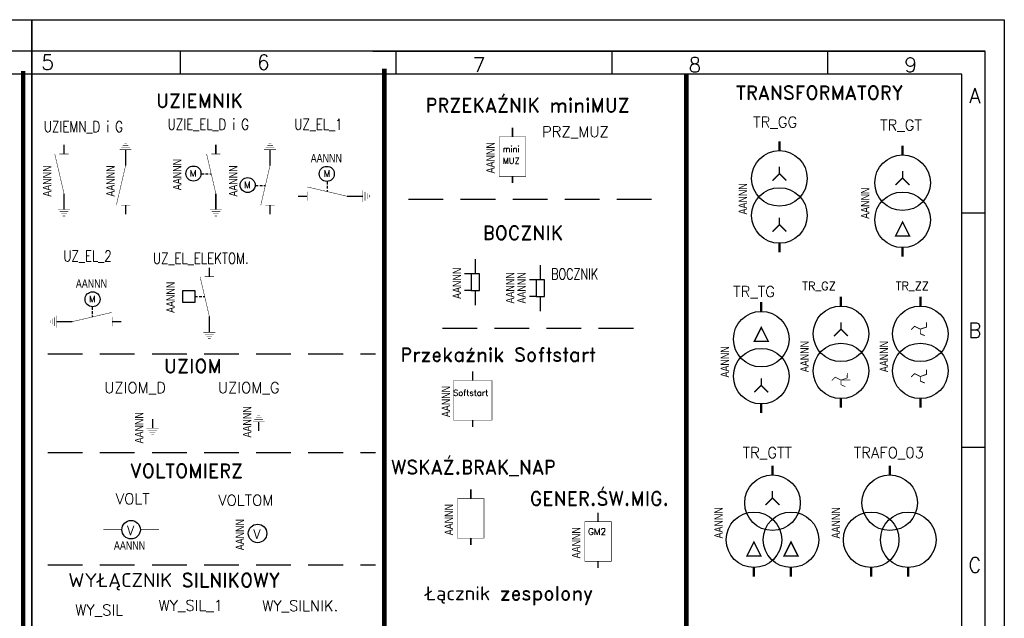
# Model space of a CAD drawing. Header units: millimetres. Extents: x 947 to 1808, y 151 to 525.
# Tile 27 of 27: x 1596 to 1808, y 318 to 448. Entities that reach past the tile are written whole.
import ezdxf
from ezdxf.enums import TextEntityAlignment as Align

# ---------------------------------------------------------------- set-up
doc = ezdxf.new("R2010")
doc.units = ezdxf.units.MM
doc.header["$LTSCALE"] = 15
doc.linetypes.add('DASHED', pattern=[0.75, 0.5, -0.25])
doc.layers.add('E-Przerywana', color=7, linetype='DASHED')
doc.layers.add('KKS_1', color=7, linetype='Continuous', lineweight=5)
doc.styles.add('ADESK1', font='romans', dxfattribs={"bigfont": 'bigfont'})
doc.styles.add('ROMAND', font='romand.shx')

# ---------------------------------------------------------------- blocks, each defined once
blk = doc.blocks.new('A3-grafiko')
at = {"color": 5}
for p, q in [((236.21, 287), (236.21, 282)), ((277.78, 287), (410, 287)), ((282.79, 287), (282.79, 282)), ((329.38, 287), (329.38, 282)), ((375.97, 287), (375.97, 282)), ((410, 252.03), (405, 252.03)), ((410, 201.35), (405, 201.35))]:
    blk.add_line(p, q, dxfattribs=at)
at = {"color": 5, "linetype": 'Continuous'}
for p, q in [((405, 282), (29, 282)), ((405, 36.6), (405, 282))]:
    blk.add_line(p, q, dxfattribs=at)
blk.add_lwpolyline([(0, 0), (410, 0), (410, 287), (0, 287)], close=True, dxfattribs=at)
at = {"color": 5, "style": 'ADESK1'}
for s, p in [('5', (207.58, 282.98)), ('6', (254.17, 282.98)), ('7', (300.75, 282.44)), ('8', (347.34, 282.44)), ('9', (393.92, 282.44)), ('A', (407.81, 275.77)), ('B', (407.81, 225.09)), ('C', (407.81, 174.41))]:
    blk.add_text(s, height=3.2, dxfattribs=at).set_placement(p, align=Align.CENTER)
at = {"color": 250, "style": 'ROMAND', "width": 0.9}
for tag, p, height in [('OPRACOWAŁ', (37.1, 33.56), 2), ('DATA1', (83.57, 32.98), 2), ('ZMIANA1', (109.38, 33.46), 2), ('ZMIANA2', (155.38, 33.46), 2), ('ZMIANA3', (201.38, 33.46), 2), ('RODZAJ_DOK', (249.47, 33.04), 2.24), ('BRANŻA', (290.24, 33.04), 2.24), ('OZN_DOK1', (326.14, 32.25), 2.24), ('NAZWA_ZAKŁADU', (375.8, 32.73), 2.24), ('SPRAWDZIŁ', (37.1, 29.56), 2), ('DATA2', (83.57, 28.98), 2), ('ZM1_WPROW', (104.85, 29.7), 2), ('DATA', (136.06, 29.29), 2), ('ZM2_WPROW', (150.85, 29.7), 2), ('DATA', (182.06, 29.29), 2), ('ZM3_WPROW', (196.85, 29.7), 2), ('DATA', (228.06, 29.29), 2), ('OZN_DOK2', (326.14, 28.41), 2.24), ('NAZWA_OBIEKTU', (375.8, 28.31), 2.24), ('ZATWIERDZIŁ', (37.1, 25.56), 2), ('ZM1_ZATW', (104.85, 25.7), 2), ('ZM2_ZATW', (150.85, 25.7), 2), ('ZM3_ZATW', (196.85, 25.7), 2), ('DATA3', (83.57, 24.98), 2), ('DATA', (136.06, 25.29), 2), ('DATA', (182.06, 25.29), 2), ('DATA', (228.06, 25.29), 2), ('NAZWA_PRAC', (337.12, 22.56), 2.24), ('OPIS_ZM_1', (98.41, 19.26), 1.5), ('OPIS_ZM_2', (144.41, 19.26), 1.5), ('OPIS_ZM_3', (190.41, 19.26), 1.5), ('OPIS_ZM_1', (98.41, 16.76), 1.5), ('OPIS_ZM_2', (144.41, 16.76), 1.5), ('OPIS_ZM_3', (190.41, 16.76), 1.5), ('1:1', (368.28, 15.07), 2.24), ('1', (392.03, 15.36), 2.24), ('144', (401.64, 16), 2.24), ('OPIS_ZM_1', (98.41, 14.26), 1.5), ('OPIS_ZM_2', (144.41, 14.26), 1.5), ('OPIS_ZM_3', (190.41, 14.26), 1.5), ('00', (381.56, 12.67), 2.24), ('A3', (368.28, 6.92), 2.24), ('APLIKACJA', (392.03, 7.2), 2)]:
    blk.add_attdef(tag, p, '', height=height, dxfattribs=at)
at = {"color": 1, "style": 'ROMAND'}
for tag, p, height, width in [('TYTUL_1', (249.41, 28.34), 2.24, 0.9), ('TYTUL_2', (249.41, 25.22), 2.24, 0.9), ('TYTUL_3', (249.41, 22.18), 2.24, 0.9), ('PLIK', (37.72, 6.22), 1.8, 0.8)]:
    blk.add_attdef(tag, p, '', height=height, dxfattribs=dict(at, width=width))
at = {"color": 250, "style": 'ROMAND', "width": 0.9, "flags": 2}
for tag, p in [('ZAMAWIAJĄCY', (36.8, 20.95)), ('NR_UMOWY', (36.8, 15.67)), ('NAZWA_PROJEKTU', (36.8, 10.73))]:
    blk.add_attdef(tag, p, '', height=2.24, dxfattribs=at)
at = {"color": 1, "style": 'ROMAND'}
blk.add_attdef('NUMER_RYS', text='', height=2.34, dxfattribs=at).set_placement((403.57, 22.95), align=Align.RIGHT)
at = {"color": 1, "style": 'ROMAND', "width": 0.9}
blk.add_attdef('NR_DOK', text='', height=2.55, dxfattribs=at).set_placement((341.16, 12.86), align=Align.CENTER)
blk = doc.blocks.new('TR_GG')
for points, const_width in [([(0, 0), (0, -1.98)], 0.5), ([(0, -6.98), (0, -5.48)], 0.3), ([(-1.5, -8.48), (0, -6.98)], 0.3), ([(1.5, -8.48), (0, -6.98)], 0.3), ([(0, -17.98), (0, -16.48)], 0.3), ([(-1.5, -19.48), (0, -17.98)], 0.3), ([(1.5, -19.48), (0, -17.98)], 0.3), ([(0, -22), (0, -23.98)], 0.5)]:
    blk.add_lwpolyline(points, dxfattribs=dict(const_width=const_width))
for centre in [(0, -8), (0, -16)]:
    blk.add_circle(centre, 6)
at = {"layer": 'KKS_1', "color": 7, "width": 0.8, "flags": 1}
for tag, p, height in [('KKS_1_PEŁNY', (-10.19, -18.36), 2.5), ('OPIS', (-4.44, -18.34), 1.5)]:
    blk.add_attdef(tag, p, '', height=height, rotation=90, dxfattribs=at)
at = {"layer": 'KKS_1', "color": 7, "width": 0.8}
blk.add_attdef('KKS_1_KONIEC', (-7.01, -15.78), '', height=1.8, rotation=90, dxfattribs=at)
blk = doc.blocks.new('TR_GT')
for points, const_width in [([(0, 0), (0, -1.98)], 0.5), ([(0, -6.98), (0, -5.48)], 0.3), ([(-1.5, -8.48), (0, -6.98)], 0.3), ([(1.5, -8.48), (0, -6.98)], 0.3), ([(0, -22), (0, -23.98)], 0.5)]:
    blk.add_lwpolyline(points, dxfattribs=dict(const_width=const_width))
at = {"const_width": 0.3}
blk.add_lwpolyline([(1.5, -19.48), (-1.5, -19.48), (0, -16.48)], close=True, dxfattribs=at)
for centre in [(0, -8), (0, -16)]:
    blk.add_circle(centre, 6)
at = {"layer": 'KKS_1', "color": 7, "width": 0.8, "flags": 1}
for tag, p, height in [('KKS_1_PEŁNY', (-10.19, -18.36), 2.5), ('OPIS', (-4.44, -18.34), 1.5)]:
    blk.add_attdef(tag, p, '', height=height, rotation=90, dxfattribs=at)
at = {"layer": 'KKS_1', "color": 7, "width": 0.8}
blk.add_attdef('KKS_1_KONIEC', (-7.18, -15.78), '', height=1.8, rotation=90, dxfattribs=at)
blk = doc.blocks.new('TR_TG')
for points, const_width in [([(0, 0), (0, -1.98)], 0.5), ([(0, -17.98), (0, -16.48)], 0.3), ([(-1.5, -19.48), (0, -17.98)], 0.3), ([(1.5, -19.48), (0, -17.98)], 0.3), ([(0, -22), (0, -23.98)], 0.5)]:
    blk.add_lwpolyline(points, dxfattribs=dict(const_width=const_width))
at = {"const_width": 0.3}
blk.add_lwpolyline([(1.5, -8.48), (-1.5, -8.48), (0, -5.48)], close=True, dxfattribs=at)
for centre in [(0, -8), (0, -16)]:
    blk.add_circle(centre, 6)
at = {"layer": 'KKS_1', "color": 7, "width": 0.8, "flags": 1}
for tag, p, height in [('KKS_1_PEŁNY', (-10.66, -16.36), 2.5), ('OPIS', (-4.16, -16.35), 1.5)]:
    blk.add_attdef(tag, p, '', height=height, rotation=90, dxfattribs=at)
at = {"layer": 'KKS_1', "color": 7, "width": 0.8}
blk.add_attdef('KKS_1_KONIEC', (-6.96, -16.28), '', height=1.8, rotation=90, dxfattribs=at)
blk = doc.blocks.new('TR_GZ')
for points, const_width in [([(0, 0), (0, -1.98)], 0.5), ([(0, -6.98), (0, -5.48)], 0.3), ([(-1.5, -8.48), (0, -6.98)], 0.3), ([(1.5, -8.48), (0, -6.98)], 0.3), ([(1.35, -16.49), (1.34, -17.54), (0, -17.98)], 0.15), ([(-2, -18.09), (-1.26, -17.35), (0, -17.98)], 0.15), ([(0, -17.98), (0, -18.98), (0.96, -19.4)], 0.15), ([(0, -17.98), (2, -17.98)], 0.1), ([(0, -22), (0, -23.98)], 0.5)]:
    blk.add_lwpolyline(points, dxfattribs=dict(const_width=const_width))
for centre in [(0, -8), (0, -16)]:
    blk.add_circle(centre, 6)
at = {"layer": 'KKS_1', "color": 7, "width": 0.8, "flags": 1}
for tag, p, height in [('KKS_1_PEŁNY', (-10.66, -16.36), 2.5), ('OPIS', (-4.16, -16.35), 1.5)]:
    blk.add_attdef(tag, p, '', height=height, rotation=90, dxfattribs=at)
at = {"layer": 'KKS_1', "color": 7, "width": 0.8}
blk.add_attdef('KKS_1_KONIEC', (-6.96, -16.28), '', height=1.8, rotation=90, dxfattribs=at)
blk = doc.blocks.new('TR_GTT')
for points, const_width in [([(0, 0), (0, -1.98)], 0.5), ([(0, -6.98), (0, -5.48)], 0.3), ([(-1.5, -8.48), (0, -6.98)], 0.3), ([(1.5, -8.48), (0, -6.98)], 0.3), ([(-4, -22), (-4, -23.98)], 0.5), ([(4, -22), (4, -23.98)], 0.5)]:
    blk.add_lwpolyline(points, dxfattribs=dict(const_width=const_width))
at = {"const_width": 0.3}
for points in [[(-2.5, -19.48), (-5.5, -19.48), (-4, -16.48)], [(5.5, -19.48), (2.5, -19.48), (4, -16.48)]]:
    blk.add_lwpolyline(points, close=True, dxfattribs=at)
for centre in [(0, -8), (-4, -16), (4, -16)]:
    blk.add_circle(centre, 6)
at = {"layer": 'KKS_1', "color": 7, "width": 0.8, "flags": 1}
for tag, p, height in [('KKS_1_PEŁNY', (-14.51, -18.03), 2.5), ('OPIS', (-8.01, -11.39), 1.5)]:
    blk.add_attdef(tag, p, '', height=height, rotation=90, dxfattribs=at)
at = {"layer": 'KKS_1', "color": 7, "width": 0.8}
blk.add_attdef('KKS_1_KONIEC', (-10.74, -15.71), '', height=1.8, rotation=90, dxfattribs=at)
blk = doc.blocks.new('UZIEMN_D')
for points, const_width in [([(0, 0), (0, -1.98)], 0.3), ([(0, -10.54), (-2, -1.98)], 0.1), ([(-1, -1.98), (1, -1.98)], 0.1), ([(0, -10.54), (0, -12)], 0.3), ([(0, -12), (0, -13.98)], 0.3), ([(-1.27, -13.98), (1.27, -13.98)], 0.1), ([(-0.94, -14.44), (0.94, -14.44)], 0.1), ([(-0.61, -14.91), (0.61, -14.91)], 0.1), ([(-0.28, -15.37), (0.28, -15.37)], 0.1)]:
    blk.add_lwpolyline(points, dxfattribs=dict(const_width=const_width))
at = {"layer": 'KKS_1', "color": 7, "width": 0.8, "flags": 1}
for tag, p, height in [('KKS_1_PEŁNY', (-6.77, -10.95), 2.5), ('OPIS', (-0.27, -10.94), 1.5)]:
    blk.add_attdef(tag, p, '', height=height, rotation=90, dxfattribs=at)
at = {"layer": 'KKS_1', "color": 7, "width": 0.8}
blk.add_attdef('KKS_1_KONIEC', (-2.77, -11.2), '', height=1.8, rotation=90, dxfattribs=at)
blk = doc.blocks.new('UZIEMN_G')
for points, const_width in [([(0.61, 14.91), (-0.61, 14.91)], 0.1), ([(0.28, 15.37), (-0.28, 15.37)], 0.1), ([(1.27, 13.98), (-1.27, 13.98)], 0.1), ([(0.94, 14.44), (-0.94, 14.44)], 0.1), ([(0, 12), (0, 13.98)], 0.3), ([(0, 10.54), (0, 12)], 0.3), ([(0, 10.54), (-2, 1.98)], 0.1), ([(0, 0), (0, 1.98)], 0.3), ([(1, 1.98), (-1, 1.98)], 0.1)]:
    blk.add_lwpolyline(points, dxfattribs=dict(const_width=const_width))
at = {"layer": 'KKS_1', "color": 7, "width": 0.8, "flags": 1}
for tag, p, height in [('KKS_1_PEŁNY', (-6.35, 4.08), 2.5), ('OPIS', (0.15, 4.09), 1.5)]:
    blk.add_attdef(tag, p, '', height=height, rotation=90, dxfattribs=at)
at = {"layer": 'KKS_1', "color": 7, "width": 0.8}
blk.add_attdef('KKS_1_KONIEC', (-2.35, 3.83), '', height=1.8, rotation=90, dxfattribs=at)
blk = doc.blocks.new('UZIOM_D')
for points, const_width in [([(0, 0), (0, -1.98)], 0.3), ([(-1.27, -1.98), (1.27, -1.98)], 0.1), ([(-0.94, -2.44), (0.94, -2.44)], 0.1), ([(-0.61, -2.91), (0.61, -2.91)], 0.1), ([(-0.28, -3.37), (0.28, -3.37)], 0.1)]:
    blk.add_lwpolyline(points, dxfattribs=dict(const_width=const_width))
at = {"layer": 'KKS_1', "color": 7, "width": 0.8, "flags": 1}
for tag, p, height in [('KKS_1_PEŁNY', (-6.03, -5.28), 2.5), ('OPIS', (0.47, -5.26), 1.5)]:
    blk.add_attdef(tag, p, '', height=height, rotation=90, dxfattribs=at)
at = {"layer": 'KKS_1', "color": 7, "width": 0.8}
blk.add_attdef('KKS_1_KONIEC', (-2.03, -5.28), '', height=1.8, rotation=90, dxfattribs=at)
blk = doc.blocks.new('UZIOM_G')
for points, const_width in [([(-0.94, 2.44), (0.94, 2.44)], 0.1), ([(-0.61, 2.91), (0.61, 2.91)], 0.1), ([(-0.28, 3.37), (0.28, 3.37)], 0.1), ([(0, 0), (0, 1.98)], 0.3), ([(-1.27, 1.98), (1.27, 1.98)], 0.1)]:
    blk.add_lwpolyline(points, dxfattribs=dict(const_width=const_width))
at = {"layer": 'KKS_1', "color": 7, "width": 0.8, "flags": 1}
for tag, p, height in [('KKS_1_PEŁNY', (-5.63, -2.67), 2.5), ('OPIS', (0.87, -2.66), 1.5)]:
    blk.add_attdef(tag, p, '', height=height, rotation=90, dxfattribs=at)
at = {"layer": 'KKS_1', "color": 7, "width": 0.8}
blk.add_attdef('KKS_1_KONIEC', (-1.63, -1.4), '', height=1.8, rotation=90, dxfattribs=at)
blk = doc.blocks.new('VOLT')
at = {"const_width": 0.1}
for points in [[(-2, 0), (-6, 0)], [(2, 0), (6, 0)]]:
    blk.add_lwpolyline(points, dxfattribs=at)
blk.add_circle((0, 0), 2)
at = {"style": 'ROMAND'}
blk.add_text('V', height=2, dxfattribs=at).set_placement((-0.9, -1.16))
at = {"layer": 'KKS_1', "color": 7, "width": 0.8, "flags": 1}
for tag, p, height in [('KKS_1_PEŁNY', (-7.28, -0.11), 2.5), ('OPIS', (-3.23, -7.09), 1.5)]:
    blk.add_attdef(tag, p, '', height=height, dxfattribs=at)
at = {"layer": 'KKS_1', "color": 7, "width": 0.8}
blk.add_attdef('KKS_1_KONIEC', (-3.71, -4.32), '', height=1.8, dxfattribs=at)
blk = doc.blocks.new('VOLTOM')
blk.add_circle((0, 0), 2)
at = {"style": 'ROMAND'}
blk.add_text('V', height=2, dxfattribs=at).set_placement((-0.9, -1.16))
at = {"layer": 'KKS_1', "color": 7, "width": 0.8, "flags": 1}
for tag, p, height in [('KKS_1_PEŁNY', (-6.92, -3.63), 2.5), ('OPIS', (-0.42, -3.62), 1.5)]:
    blk.add_attdef(tag, p, '', height=height, rotation=90, dxfattribs=at)
at = {"layer": 'KKS_1', "color": 7, "width": 0.8}
blk.add_attdef('KKS_1_KONIEC', (-2.92, -3.63), '', height=1.8, rotation=90, dxfattribs=at)
blk = doc.blocks.new('UZ_EL_D')
for points, const_width in [([(0, 0), (0, -1.98)], 0.3), ([(0, -10.54), (-2, -1.98)], 0.1), ([(-1, -1.98), (1, -1.98)], 0.1), ([(0, -10.54), (0, -12)], 0.3), ([(0, -12), (0, -13.98)], 0.3), ([(-1.27, -13.98), (1.27, -13.98)], 0.1), ([(-0.94, -14.44), (0.94, -14.44)], 0.1), ([(-0.61, -14.91), (0.61, -14.91)], 0.1), ([(-0.28, -15.37), (0.28, -15.37)], 0.1)]:
    blk.add_lwpolyline(points, dxfattribs=dict(const_width=const_width))
blk.add_circle((-4.83, -6.2), 1.62)
at = {"layer": 'E-Przerywana', "ltscale": 0.08}
blk.add_line((-3.13, -6.26), (-1, -6.26), dxfattribs=at)
at = {"style": 'ROMAND'}
blk.add_text('M', height=1.4, dxfattribs=at).set_placement((-5.62, -6.85))
at = {"layer": 'KKS_1', "color": 7, "width": 0.8, "flags": 1}
for tag, p, height in [('KKS_1_PEŁNY', (-11.46, -10.95), 2.5), ('OPIS', (-0.27, -10.94), 1.5)]:
    blk.add_attdef(tag, p, '', height=height, rotation=90, dxfattribs=at)
at = {"layer": 'KKS_1', "color": 7, "width": 0.8}
blk.add_attdef('KKS_1_KONIEC', (-7.46, -9.8), '', height=1.8, rotation=90, dxfattribs=at)
blk = doc.blocks.new('UZ_EL_G')
for points, const_width in [([(0.61, 14.91), (-0.61, 14.91)], 0.1), ([(0.28, 15.37), (-0.28, 15.37)], 0.1), ([(1.27, 13.98), (-1.27, 13.98)], 0.1), ([(0.94, 14.44), (-0.94, 14.44)], 0.1), ([(0, 12), (0, 13.98)], 0.3), ([(0, 10.54), (0, 12)], 0.3), ([(0, 10.54), (-2, 1.98)], 0.1), ([(0, 0), (0, 1.98)], 0.3), ([(1, 1.98), (-1, 1.98)], 0.1)]:
    blk.add_lwpolyline(points, dxfattribs=dict(const_width=const_width))
blk.add_circle((-4.83, 6.32), 1.62)
at = {"layer": 'E-Przerywana', "ltscale": 0.08}
blk.add_line((-3.13, 6.26), (-1, 6.26), dxfattribs=at)
at = {"style": 'ROMAND'}
blk.add_text('M', height=1.4, dxfattribs=at).set_placement((-5.62, 5.68))
at = {"layer": 'KKS_1', "color": 7, "width": 0.8, "flags": 1}
for tag, p, height in [('KKS_1_PEŁNY', (-11.04, 4.08), 2.5), ('OPIS', (-4.29, 8.53), 1.5)]:
    blk.add_attdef(tag, p, '', height=height, rotation=90, dxfattribs=at)
at = {"layer": 'KKS_1', "color": 7, "width": 0.8}
blk.add_attdef('KKS_1_KONIEC', (-7.04, 3.83), '', height=1.8, rotation=90, dxfattribs=at)
blk = doc.blocks.new('UZ_EL_1')
for points, const_width in [([(0, 0), (1.98, 0)], 0.3), ([(10.54, 0), (1.98, 2)], 0.1), ([(1.98, 1), (1.98, -1)], 0.1), ([(10.54, 0), (12, 0)], 0.3), ([(12, 0), (13.98, 0)], 0.3), ([(13.98, 1.27), (13.98, -1.27)], 0.1), ([(14.44, 0.94), (14.44, -0.94)], 0.1), ([(14.91, 0.61), (14.91, -0.61)], 0.1), ([(15.37, 0.28), (15.37, -0.28)], 0.1)]:
    blk.add_lwpolyline(points, dxfattribs=dict(const_width=const_width))
blk.add_circle((6.2, 4.83), 1.62)
at = {"layer": 'E-Przerywana', "ltscale": 0.08}
blk.add_line((6.26, 3.13), (6.26, 1), dxfattribs=at)
at = {"style": 'ROMAND'}
blk.add_text('M', height=1.4, dxfattribs=at).set_placement((5.53, 4.19))
at = {"layer": 'KKS_1', "color": 7, "width": 0.8, "flags": 1}
for tag, p, height in [('KKS_1_PEŁNY', (1.57, 11.46), 2.5), ('OPIS', (1.58, 0.27), 1.5)]:
    blk.add_attdef(tag, p, '', height=height, dxfattribs=at)
at = {"layer": 'KKS_1', "color": 7, "width": 0.8}
blk.add_attdef('KKS_1_KONIEC', (2.72, 7.31), '', height=1.8, dxfattribs=at)
blk = doc.blocks.new('UZ_EL_2')
for points, const_width in [([(-15.37, 0.28), (-15.37, -0.28)], 0.1), ([(-14.91, 0.61), (-14.91, -0.61)], 0.1), ([(-14.44, 0.94), (-14.44, -0.94)], 0.1), ([(-12, 0), (-13.98, 0)], 0.3), ([(-13.98, 1.27), (-13.98, -1.27)], 0.1), ([(-10.54, 0), (-12, 0)], 0.3), ([(-10.54, 0), (-1.98, 2)], 0.1), ([(0, 0), (-1.98, 0)], 0.3), ([(-1.98, 1), (-1.98, -1)], 0.1)]:
    blk.add_lwpolyline(points, dxfattribs=dict(const_width=const_width))
blk.add_circle((-6.2, 4.83), 1.62)
at = {"layer": 'E-Przerywana', "ltscale": 0.08}
blk.add_line((-6.26, 3.13), (-6.26, 1), dxfattribs=at)
at = {"style": 'ROMAND', "text_generation_flag": 2}
blk.add_text('M', height=1.4, dxfattribs=at).set_placement((-5.53, 4.19))
at = {"layer": 'KKS_1', "color": 7, "width": 0.8, "flags": 1}
for tag, p, height in [('KKS_1_PEŁNY', (-10.95, 11.46), 2.5), ('OPIS', (-10.94, 0.27), 1.5)]:
    blk.add_attdef(tag, p, '', height=height, dxfattribs=at)
at = {"layer": 'KKS_1', "color": 7, "width": 0.8}
blk.add_attdef('KKS_1_KONIEC', (-9.8, 7.31), '', height=1.8, dxfattribs=at)
blk = doc.blocks.new('TR_ZZ')
for points, const_width in [([(0, 0), (0, -1.98)], 0.5), ([(-2, -7.09), (-1.26, -6.35), (0, -6.98)], 0.2), ([(1.35, -5.49), (1.34, -6.54), (0, -6.98)], 0.2), ([(0, -6.98), (0, -7.98), (0.96, -8.4)], 0.2), ([(-2, -17.32), (-1.26, -16.58), (0, -17.21)], 0.2), ([(1.35, -15.72), (1.34, -16.76), (0, -17.21)], 0.2), ([(0, -17.21), (0, -18.21), (0.96, -18.63)], 0.2), ([(0, -22), (0, -23.98)], 0.5)]:
    blk.add_lwpolyline(points, dxfattribs=dict(const_width=const_width))
for centre in [(0, -8), (0, -16)]:
    blk.add_circle(centre, 6)
at = {"layer": 'KKS_1', "color": 7, "width": 0.8, "flags": 1}
for tag, p, height in [('KKS_1_PEŁNY', (-10.66, -16.36), 2.5), ('OPIS', (-4.16, -16.35), 1.5)]:
    blk.add_attdef(tag, p, '', height=height, rotation=90, dxfattribs=at)
at = {"layer": 'KKS_1', "color": 7, "width": 0.8}
blk.add_attdef('KKS_1_KONIEC', (-6.96, -16.28), '', height=1.8, rotation=90, dxfattribs=at)
blk = doc.blocks.new('PRZ_MUZ')
for points, const_width in [([(0, 0), (0, -1.98)], 0.3), ([(0, -1.98), (-2.86, -1.98), (-2.86, -10.54), (0, -10.54)], 0.1), ([(0, -1.98), (2.86, -1.98), (2.86, -10.54), (0, -10.54)], 0.1), ([(0, -10.54), (0, -12)], 0.3)]:
    blk.add_lwpolyline(points, dxfattribs=dict(const_width=const_width))
at = {"style": 'ROMAND'}
for s, p in [('mini', (-2.11, -5.28)), ('MUZ', (-2.11, -7.8))]:
    blk.add_text(s, height=1.3, dxfattribs=at).set_placement(p)
at = {"layer": 'KKS_1', "color": 7, "width": 0.8, "flags": 1}
for tag, p, height in [('KKS_1_PEŁNY', (-7.65, -9.89), 2.5), ('OPIS', (-1.15, -9.88), 1.5)]:
    blk.add_attdef(tag, p, '', height=height, rotation=90, dxfattribs=at)
at = {"layer": 'KKS_1', "color": 7, "width": 0.8}
blk.add_attdef('KKS_1_KONIEC', (-3.86, -9.89), '', height=1.8, rotation=90, dxfattribs=at)
blk = doc.blocks.new('TRAFO_03')
at = {"const_width": 0.5}
for points in [[(0, 0), (0, -1.98)], [(-4, -22), (-4, -23.98)], [(4, -22), (4, -23.98)]]:
    blk.add_lwpolyline(points, dxfattribs=at)
for centre in [(0, -8), (-4, -16), (4, -16)]:
    blk.add_circle(centre, 6)
at = {"layer": 'KKS_1', "color": 7, "width": 0.8, "flags": 1}
for tag, p, height in [('KKS_1_PEŁNY', (-14.51, -18.03), 2.5), ('OPIS', (-8.01, -11.39), 1.5)]:
    blk.add_attdef(tag, p, '', height=height, rotation=90, dxfattribs=at)
at = {"layer": 'KKS_1', "color": 7, "width": 0.8}
blk.add_attdef('KKS_1_KONIEC', (-10.74, -15.71), '', height=1.8, rotation=90, dxfattribs=at)
blk = doc.blocks.new('BOCZNIK')
at = {"const_width": 0.3}
for points in [[(0, 0), (0, -3.2)], [(0, -6.8), (0, -10)]]:
    blk.add_lwpolyline(points, dxfattribs=at)
for points in [[(-0.9, -3.2), (-2.35, -3.2)], [(-0.9, -6.8), (-2.35, -6.8)]]:
    blk.add_lwpolyline(points)
blk.add_lwpolyline([(-0.9, -3.2), (-0.9, -6.8), (0.89, -6.8), (0.89, -3.2)], close=True)
at = {"layer": 'KKS_1', "color": 7, "width": 0.8, "flags": 1}
for tag, p, height in [('KKS_1_PEŁNY', (-7.04, -9.69), 2.5), ('OPIS', (-0.54, -9.68), 1.5)]:
    blk.add_attdef(tag, p, '', height=height, rotation=90, dxfattribs=at)
at = {"layer": 'KKS_1', "color": 7, "width": 0.8}
blk.add_attdef('KKS_1_KONIEC', (-3.04, -8.61), '', height=1.8, rotation=90, dxfattribs=at)
blk = doc.blocks.new('BOCZNIK_1')
at = {"const_width": 0.3}
for points in [[(0, 0), (0, -3.2)], [(0, -6.8), (0, -10)]]:
    blk.add_lwpolyline(points, dxfattribs=at)
for points in [[(-0.9, -3.2), (-2.35, -3.2)], [(-0.9, -6.8), (-2.35, -6.8)]]:
    blk.add_lwpolyline(points)
blk.add_lwpolyline([(-0.9, -3.2), (-0.9, -6.8), (0.89, -6.8), (0.89, -3.2)], close=True)
at = {"layer": 'KKS_1', "color": 7, "width": 0.8, "flags": 1}
for tag, p, height in [('KKS_2_PEŁNY', (-9.62, -8.33), 2.5), ('KKS_1_PEŁNY', (-7.12, -8.33), 2.5), ('OPIS1', (2.67, -8.32), 1.5), ('OPIS2', (5.17, -8.32), 1.5)]:
    blk.add_attdef(tag, p, '', height=height, rotation=90, dxfattribs=at)
at = {"layer": 'KKS_1', "color": 7, "width": 0.8}
for tag, p in [('KKS_2_KONIEC', (-5.62, -8.33)), ('KKS_1_KONIEC', (-3.12, -8.33))]:
    blk.add_attdef(tag, p, '', height=1.8, rotation=90, dxfattribs=at)
blk = doc.blocks.new('Softstart')
for points, const_width in [([(0, 0), (0, -1.98)], 0.3), ([(0, -1.98), (-4.16, -1.98), (-4.16, -10.54), (0, -10.54)], 0.1), ([(0, -1.98), (4.16, -1.98), (4.16, -10.54), (0, -10.54)], 0.1), ([(0, -10.54), (0, -12)], 0.3)]:
    blk.add_lwpolyline(points, dxfattribs=dict(const_width=const_width))
at = {"style": 'ROMAND'}
blk.add_text('Softstart', height=1.3, dxfattribs=at).set_placement((-4.22, -5.28))
at = {"layer": 'KKS_1', "color": 7, "width": 0.8, "flags": 1}
for tag, p, height in [('KKS_1_PEŁNY', (-8.66, -9.89), 2.5), ('OPIS', (-2.16, -9.88), 1.5)]:
    blk.add_attdef(tag, p, '', height=height, rotation=90, dxfattribs=at)
at = {"layer": 'KKS_1', "color": 7, "width": 0.8}
blk.add_attdef('KKS_1_KONIEC', (-4.88, -9.89), '', height=1.8, rotation=90, dxfattribs=at)
blk = doc.blocks.new('Wsk.braku nap.')
for points, const_width in [([(0, 0), (0, -1.98)], 0.3), ([(0, -1.98), (-2.86, -1.98), (-2.86, -10.54), (0, -10.54)], 0.1), ([(0, -1.98), (2.86, -1.98), (2.86, -10.54), (0, -10.54)], 0.1), ([(0, -10.54), (0, -12)], 0.3)]:
    blk.add_lwpolyline(points, dxfattribs=dict(const_width=const_width))
at = {"layer": 'KKS_1', "color": 7, "width": 0.8, "flags": 1}
for tag, p, height in [('KKS_1_PEŁNY', (-7.65, -9.89), 2.5), ('OPIS', (-1.15, -9.88), 1.5)]:
    blk.add_attdef(tag, p, '', height=height, rotation=90, dxfattribs=at)
at = {"layer": 'KKS_1', "color": 7, "width": 0.8}
blk.add_attdef('KKS_1_KONIEC', (-3.86, -9.89), '', height=1.8, rotation=90, dxfattribs=at)
blk = doc.blocks.new('GENER_ŚW_MIGOW.')
for points, const_width in [([(0, 0), (0, -1.98)], 0.3), ([(0, -1.98), (-2.86, -1.98), (-2.86, -10.54), (0, -10.54)], 0.1), ([(0, -1.98), (2.86, -1.98), (2.86, -10.54), (0, -10.54)], 0.1), ([(0, -10.54), (0, -12)], 0.3)]:
    blk.add_lwpolyline(points, dxfattribs=dict(const_width=const_width))
at = {"style": 'ROMAND'}
blk.add_text('GM2', height=1.4, dxfattribs=at).set_placement((-2.18, -4.81))
at = {"layer": 'KKS_1', "color": 7, "width": 0.8, "flags": 1}
for tag, p, height in [('KKS_1_PEŁNY', (-7.65, -9.89), 2.5), ('OPIS', (-1.15, -9.88), 1.5)]:
    blk.add_attdef(tag, p, '', height=height, rotation=90, dxfattribs=at)
at = {"layer": 'KKS_1', "color": 7, "width": 0.8}
blk.add_attdef('KKS_1_KONIEC', (-3.86, -9.89), '', height=1.8, rotation=90, dxfattribs=at)
blk = doc.blocks.new('UZ_EL_ELEKTOM')
for points, const_width in [([(0, 0), (0, -1.98)], 0.3), ([(0, -10.54), (-2, -1.98)], 0.1), ([(-1, -1.98), (1, -1.98)], 0.1), ([(0, -10.54), (0, -12)], 0.3), ([(0, -12), (0, -13.98)], 0.3), ([(-1.27, -13.98), (1.27, -13.98)], 0.1), ([(-0.94, -14.44), (0.94, -14.44)], 0.1), ([(-0.61, -14.91), (0.61, -14.91)], 0.1), ([(-0.28, -15.37), (0.28, -15.37)], 0.1)]:
    blk.add_lwpolyline(points, dxfattribs=dict(const_width=const_width))
blk.add_lwpolyline([(-5.7, -4.98), (-3.13, -4.98), (-3.13, -7.55), (-5.7, -7.55)], close=True)
at = {"layer": 'E-Przerywana', "ltscale": 0.08}
blk.add_line((-3.13, -6.26), (-1, -6.26), dxfattribs=at)
at = {"layer": 'KKS_1', "color": 7, "width": 0.8, "flags": 1}
for tag, p, height in [('KKS_1_PEŁNY', (-11.46, -10.95), 2.5), ('OPIS', (-0.27, -10.94), 1.5)]:
    blk.add_attdef(tag, p, '', height=height, rotation=90, dxfattribs=at)
at = {"layer": 'KKS_1', "color": 7, "width": 0.8}
blk.add_attdef('KKS_1_KONIEC', (-7.46, -9.8), '', height=1.8, rotation=90, dxfattribs=at)

msp = doc.modelspace()

# ---------------------------------------------------------------- linework, layer by layer
at = {"linetype": 'DASHED'}
for p, q in [((1679.77, 408.72), (1735.93, 408.72)), ((1687.07, 380.88), (1730.54, 380.88)), ((1601.87, 375.34), (1672.65, 375.34)), ((1601.87, 354.02), (1672.65, 354.02)), ((1601.87, 329.74), (1672.65, 329.74))]:
    msp.add_line(p, q, dxfattribs=at)
at = {"const_width": 1}
for points in [[(1596.55, 436.4), (1596.55, 191)], [(1674.56, 436.91), (1674.56, 191)], [(1739.75, 435.72), (1739.75, 190.32)]]:
    msp.add_lwpolyline(points, dxfattribs=at)
at = {"layer": 'Defpoints'}
for points in [[(1388.43, 447.5), (1598.43, 447.5), (1598.43, 150.5), (1388.43, 150.5)], [(1598.43, 447.5), (1808.43, 447.5), (1808.43, 150.5), (1598.43, 150.5)]]:
    msp.add_lwpolyline(points, close=True, dxfattribs=at)

# ---------------------------------------------------------------- block references
msp.add_blockref('A3-grafiko', (1394.26, 153.72))
for name, p, values in [('PRZ_MUZ', (1702.22, 424.2), {'KKS_1_KONIEC': 'AANNN'}), ('PRZ_MUZ', (1702.22, 424.2), {'KKS_1_KONIEC': 'AANNN'}), ('TR_GG', (1759.86, 421.22), {'KKS_1_KONIEC': 'AANNN'}), ('UZIEMN_D', (1605.37, 420.48), {'KKS_1_KONIEC': 'AANNN'}), ('UZIEMN_G', (1618.67, 405.46), {'KKS_1_KONIEC': 'AANNN'}), ('UZ_EL_D', (1638.16, 420.48), {'KKS_1_KONIEC': 'AANNN'}), ('UZ_EL_G', (1649.86, 405.46), {'KKS_1_KONIEC': 'AANNN'}), ('TR_GT', (1786.46, 420.28), {'KKS_1_KONIEC': 'AANNN'}), ('UZ_EL_1', (1655.92, 409.38), {'KKS_1_KONIEC': 'AANNN'}), ('BOCZNIK', (1694.17, 395.81), {'KKS_1_KONIEC': 'AANNN'}), ('UZ_EL_ELEKTOM', (1636.75, 393.97), {'KKS_1_KONIEC': 'AANNN'}), ('BOCZNIK_1', (1708.22, 394.54), {'KKS_1_KONIEC': 'AANNN', 'KKS_2_KONIEC': 'AANNN'}), ('UZ_EL_2', (1617.73, 382.29), {'KKS_1_KONIEC': 'AANNN'}), ('TR_GZ', (1773.15, 387.65), {'KKS_1_KONIEC': 'AANNN'}), ('TR_ZZ', (1790.3, 387.65), {'KKS_1_KONIEC': 'AANNN'}), ('TR_TG', (1755.94, 386.51), {'KKS_1_KONIEC': 'AANNN'}), ('Softstart', (1693.62, 371.56), {'KKS_1_KONIEC': 'AANNN'}), ('UZIOM_G', (1647.42, 358.66), {'KKS_1_KONIEC': 'AANNN'}), ('UZIOM_D', (1624.51, 361.27), {'KKS_1_KONIEC': 'AANNN'}), ('TR_GTT', (1758.36, 351.17), {'KKS_1_KONIEC': 'AANNN'}), ('TRAFO_03', (1783.68, 351.17), {'KKS_1_KONIEC': 'AANNN'}), ('Wsk.braku nap.', (1693.22, 346.04), {'KKS_1_KONIEC': 'AANNN'}), ('GENER_ŚW_MIGOW.', (1720.71, 341.05), {'KKS_1_KONIEC': 'AANNN'}), ('VOLT', (1619.86, 337.35), {'KKS_1_KONIEC': 'AANNN'}), ('VOLTOM', (1647.17, 336.54), {'KKS_1_KONIEC': 'AANNN'})]:
    msp.add_blockref(name, p).add_auto_attribs(values)

# ---------------------------------------------------------------- texts
at = {"style": 'ROMAND'}
for s, height, p in [('TRANSFORMATORY', 3, (1750.44, 430.25)), ('UZIEMNIK', 3, (1625.23, 428.52)), ('PRZEKAŹNIK miniMUZ', 3, (1683.43, 427.52)), ('PRZEKAŹNIK miniMUZ', 3, (1683.43, 427.52)), ('TR_GG', 2.34, (1754.19, 424.21)), ('TR_GT', 2.34, (1781.6, 423.57)), ('PRZ_MUZ', 2.34, (1708.59, 422.13)), ('BOCZNIK', 3, (1695.81, 399.99)), ('TR_TG', 2.34, (1749.88, 387.61)), ('TR_GZ', 1.8, (1764.79, 389.08)), ('TR_ZZ', 1.8, (1784.98, 389.08)), ('Przekaźnik Softstart', 3, (1677.99, 373.66)), ('UZIOM', 3, (1626.95, 371.2)), ('UZIOM_D', 2.34, (1614.05, 366.87)), ('UZIOM_G', 2.34, (1638.59, 366.87)), ('TR_GTT', 2.34, (1751.93, 352.83)), ('TRAFO_03', 2.34, (1775.92, 352.83)), ('VOLTOMIERZ', 3, (1619.59, 348.56)), ('WSKAŹ.BRAK_NAP', 3, (1675.95, 349.36)), ('VOLT', 2.34, (1616.55, 342.84)), ('VOLTOM', 2.34, (1638.67, 342.54)), ('GENER.ŚW.MIG.', 3, (1705.94, 342.58)), ('WYŁĄCZNIK SILNIKOWY', 3, (1606.3, 324.96)), ('Łącznik zespolony', 3, (1683.43, 322.11)), ('WY_SIL', 2.34, (1607.8, 318.82)), ('WY_SIL_1', 2.34, (1625.77, 319.82)), ('WY_SILNIK.', 2.34, (1648.15, 319.75))]:
    msp.add_text(s, height=height, dxfattribs=at).set_placement(p)
for s, width, p in [('UZIEMN_D i G', 0.8, (1601.01, 423.24)), ('UZIE_EL_D i G', 0.8, (1627.74, 423.73)), ('UZ_EL_1', 0.8, (1655.08, 423.73)), ('UZ_EL_2', 0.8, (1605.22, 395.29)), ('UZ_EL_ELEKTOM.', 0.8, (1624.56, 394.78)), ('BOCZNIK', 0.75, (1710.57, 391.39))]:
    msp.add_text(s, height=2.34, dxfattribs=dict(at, width=width)).set_placement(p)

doc.saveas('drawing.dxf')
